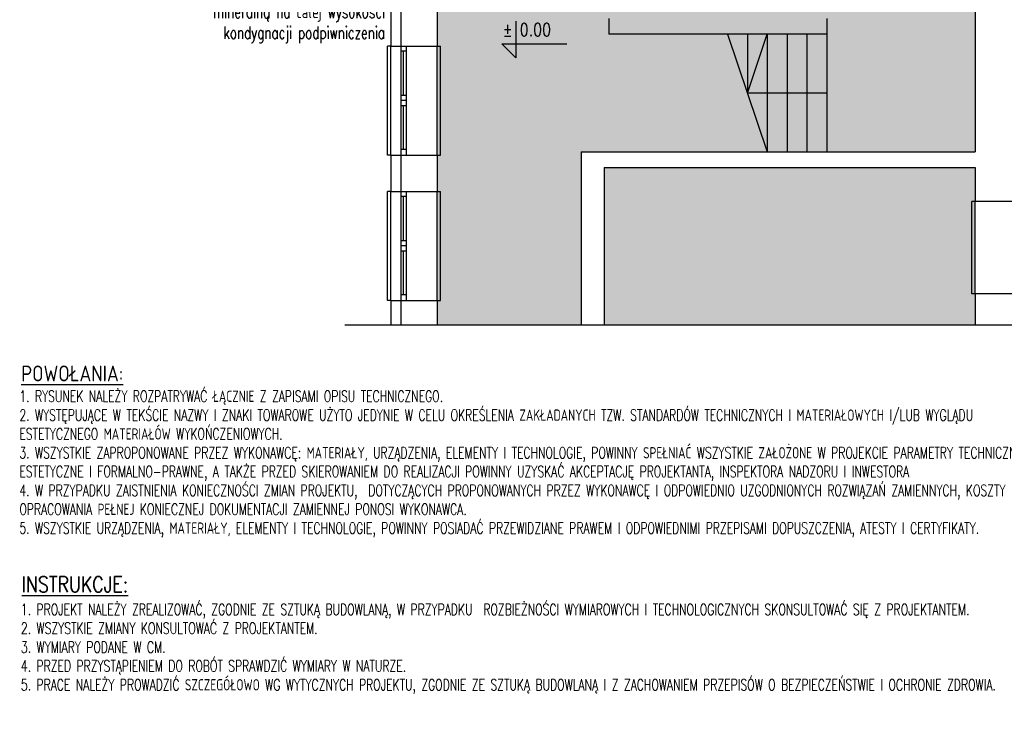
# Model space of a CAD drawing. Header units: millimetres. Extents: x 31969 to 285678, y -69766 to -5517.
# Tile 8 of 37: x 140296 to 141787, y -11943 to -10870. Entities that reach past the tile are written whole.
import ezdxf
from ezdxf.lldxf.tags import DXFTag

# ---------------------------------------------------------------- set-up
doc = ezdxf.new("R2010")
doc.units = ezdxf.units.MM
doc.linetypes.add('ACAD_ISO02W100', pattern=[15, 12, -3])
for name, color, linetype in [('a-izolacja 1', 3, 'Continuous'), ('a-koty', 1, 'Continuous'), ('a-opis 1', 3, 'Continuous'), ('a-opis 2', 1, 'Continuous'), ('a-opis 3', 15, 'Continuous'), ('a-schody', 3, 'Continuous'), ('a-stolarka okienna', 3, 'Continuous'), ('a-szkło', 4, 'Continuous'), ('a-szraf', 252, 'Continuous'), ('a-ściany istniejące murowane', 6, 'Continuous')]:
    doc.layers.add(name, color=color, linetype=linetype)
doc.styles.add('IREK', font='simplex.shx', dxfattribs={"width": 0.8})
doc.styles.add('RS01507', font='romans.shx', dxfattribs={"width": 0.7, "height": 0.15})
doc.styles.add('WYMIAR', font='romans.shx', dxfattribs={"width": 0.8})
tags = doc.linetypes.add('DASHED', pattern=[0.75, 0.5, -0.25]).pattern_tags.tags
tags[6:7] = [DXFTag(74, 4), DXFTag(75, 0), DXFTag(340, '0'), DXFTag(46, 1.0), DXFTag(50, 0.0), DXFTag(44, 0.0), DXFTag(45, 0.0)]
tags[4:5] = [DXFTag(74, 4), DXFTag(75, 0), DXFTag(340, '0'), DXFTag(46, 1.0), DXFTag(50, 0.0), DXFTag(44, 0.0), DXFTag(45, 0.0)]

msp = doc.modelspace()

# ---------------------------------------------------------------- hatches: boundary and pattern name
at = {"layer": 'a-szraf', "ltscale": 30}
h = msp.add_hatch(dxfattribs=at)
h.set_pattern_fill('DOTS', color=256, scale=3)
h.set_pattern_definition([(0, (0, -3342.232), (2.38125, 4.7625), [0, -4.7625])])
h.paths.add_polyline_path([(141743.07, -11094.1), (141181.07, -11094.1), (141181.07, -11332.6), (141743.07, -11332.6)])
h.paths.add_polyline_path([(141743.07, -10690.1), (140928.07, -10690.1), (140928.07, -11070.1), (141146.07, -11070.1), (141743.07, -11070.1)])
h.paths.add_polyline_path([(141146.07, -11070.1), (140928.07, -11070.1), (140928.07, -11332.6), (141146.07, -11332.6)])

# ---------------------------------------------------------------- linework, layer by layer
at = {"layer": 'a-izolacja 1'}
for p, q in [((140873.07, -10855.1), (140873.07, -10910.1)), ((140873.07, -11075.1), (140873.07, -11130.1)), ((140873.07, -11295.1), (140873.07, -11332.6))]:
    msp.add_line(p, q, dxfattribs=at)
at = {"layer": 'a-koty'}
msp.add_lwpolyline([(141047.1, -10872.14), (141047.1, -10928.02), (141025.88, -10906.79), (141124.53, -10906.79)], dxfattribs=at)
at = {"layer": 'a-schody'}
for p, q in [((141188.07, -10868.1), (141188.07, -10892.1)), ((141518.07, -10868.1), (141518.07, -10892.1)), ((141518.07, -10892.1), (141188.07, -10892.1)), ((141368.07, -10892.1), (141428.07, -11070.1)), ((141398.07, -10892.1), (141398.07, -10981.1)), ((141398.07, -10981.1), (141428.07, -10892.1)), ((141428.07, -10892.1), (141428.07, -11070.1)), ((141458.07, -10892.1), (141458.07, -11070.1)), ((141488.07, -10892.1), (141488.07, -11070.1)), ((141518.07, -10892.1), (141518.07, -11070.1)), ((141518.07, -10981.1), (141398.07, -10981.1))]:
    msp.add_line(p, q, dxfattribs=at)
at = {"layer": 'a-stolarka okienna', "ltscale": 40}
for p, q in [((140858.07, -10910.1), (140853.07, -10910.1)), ((140853.07, -11075.1), (140853.07, -10910.1)), ((140928.07, -10910.1), (140933.07, -10910.1)), ((140933.07, -11075.1), (140933.07, -10910.1)), ((140858.07, -11075.1), (140853.07, -11075.1)), ((140928.07, -11075.1), (140933.07, -11075.1)), ((140858.07, -11130.1), (140853.07, -11130.1)), ((140853.07, -11295.1), (140853.07, -11130.1)), ((140928.07, -11130.1), (140933.07, -11130.1)), ((140933.07, -11295.1), (140933.07, -11130.1)), ((141743.07, -11145.1), (141738.07, -11145.1)), ((141738.07, -11285.1), (141738.07, -11145.1)), ((141743.07, -11285.1), (141738.07, -11285.1)), ((140858.07, -11295.1), (140853.07, -11295.1)), ((140928.07, -11295.1), (140933.07, -11295.1))]:
    msp.add_line(p, q, dxfattribs=at)
at = {"layer": 'a-stolarka okienna', "linetype": 'DASHED', "lineweight": 25, "ltscale": 20}
for p, q in [((140858.07, -11075.1), (140858.07, -10910.1)), ((140928.07, -11075.1), (140928.07, -10910.1)), ((140858.07, -11295.1), (140858.07, -11130.1)), ((140928.07, -11295.1), (140928.07, -11130.1)), ((141743.07, -11285.1), (141743.07, -11145.1))]:
    msp.add_line(p, q, dxfattribs=at)
at = {"layer": 'a-stolarka okienna'}
for p, q in [((140873.07, -10910.1), (140873.07, -11075.1)), ((140881.07, -10910.1), (140881.07, -11074.87)), ((140881.07, -10917.87), (140873.07, -10917.87)), ((140881.07, -10984.71), (140873.07, -10984.71)), ((140881.07, -10992.6), (140873.07, -10992.6)), ((140881.07, -11000.37), (140873.07, -11000.37)), ((140881.07, -11066.87), (140873.07, -11066.87)), ((140873.07, -11130.1), (140873.07, -11295.1)), ((140881.07, -11137.87), (140873.07, -11137.87)), ((140881.07, -11130.1), (140881.07, -11294.87)), ((140881.07, -11204.71), (140873.07, -11204.71)), ((140881.07, -11212.6), (140873.07, -11212.6)), ((140881.07, -11220.37), (140873.07, -11220.37)), ((140881.07, -11286.87), (140873.07, -11286.87))]:
    msp.add_line(p, q, dxfattribs=at)
at = {"layer": 'a-szkło', "ltscale": 2}
for p, q in [((140877.07, -10984.71), (140877.07, -10917.87)), ((140877.07, -11066.87), (140877.07, -11000.37)), ((140877.07, -11204.71), (140877.07, -11137.87)), ((140877.07, -11286.87), (140877.07, -11220.37))]:
    msp.add_line(p, q, dxfattribs=at)
at = {"layer": 'a-ściany istniejące murowane'}
for p, q in [((141743.07, -10690.1), (141743.07, -11070.1)), ((140858.07, -10855.1), (140858.07, -10910.1)), ((140928.07, -10855.1), (140928.07, -10910.1)), ((140858.07, -10910.1), (140928.07, -10910.1)), ((140858.07, -11075.1), (140858.07, -11130.1)), ((140858.07, -11075.1), (140928.07, -11075.1)), ((140928.07, -11075.1), (140928.07, -11130.1)), ((141146.07, -11070.1), (141743.07, -11070.1)), ((141146.07, -11070.1), (141146.07, -11332.6)), ((141181.07, -11094.1), (141743.07, -11094.1)), ((141181.07, -11094.1), (141181.07, -11332.6)), ((141743.07, -11094.1), (141743.07, -11145.1)), ((140858.07, -11130.1), (140928.07, -11130.1)), ((141813.07, -11145.1), (141743.07, -11145.1)), ((141743.07, -11285.1), (141743.07, -11332.6)), ((141813.07, -11285.1), (141743.07, -11285.1)), ((140858.07, -11295.1), (140858.07, -11332.6)), ((140858.07, -11295.1), (140928.07, -11295.1)), ((140928.07, -11295.1), (140928.07, -11332.6)), ((141858.07, -11332.6), (140788.07, -11332.6))]:
    msp.add_line(p, q, dxfattribs=at)

# ---------------------------------------------------------------- texts
at = {"layer": 'a-koty', "insert": (141027.31, -10875.29), "char_height": 19.8, "width": 462.9754, "attachment_point": 1, "style": 'WYMIAR'}
msp.add_mtext('%%P 0.00', dxfattribs=at)
at = {"layer": 'a-opis 1', "ltscale": 40, "insert": (140849, -10905.51), "char_height": 18.9125, "attachment_point": 9, "style": 'RS01507'}
msp.add_mtext_dynamic_manual_height_columns('Wymiana styropianu na wełnę mineralną na całej wysokości kondygnacji podpiwniczenia', width=388.2025, gutter_width=12.5, heights=[0], dxfattribs=at)
at = {"layer": 'a-opis 1', "ltscale": 40, "char_height": 17.10272, "attachment_point": 1, "style": 'RS01507'}
for s, insert, width in [('1. RYSUNEK NALEŻY ROZPATRYWAĆ ŁĄCZNIE Z ZAPISAMI OPISU TECHNICZNEGO.\\P2. WYSTĘPUJĄCE W TEKŚCIE NAZWY I ZNAKI TOWAROWE UŻYTO JEDYNIE W CELU OKREŚLENIA ZAKŁADANYCH TZW. STANDARDÓW TECHNICZNYCH I MATERIAŁOWYCH I/LUB WYGLĄDU ESTETYCZNEGO MATERIAŁÓW WYKOŃCZENIOWYCH.\\P3. WSZYSTKIE ZAPROPONOWANE PRZEZ WYKONAWCĘ: MATERIAŁY, URZĄDZENIA, ELEMENTY I TECHNOLOGIE, POWINNY SPEŁNIAĆ WSZYSTKIE ZAŁOŻONE W PROJEKCIE PARAMETRY TECHNICZNE, ESTETYCZNE I FORMALNO-PRAWNE, A TAKŻE PRZED SKIEROWANIEM DO REALIZACJI POWINNY UZYSKAĆ AKCEPTACJĘ PROJEKTANTA, INSPEKTORA NADZORU I INWESTORA\\P4. W PRZYPADKU ZAISTNIENIA KONIECZNOŚCI ZMIAN PROJEKTU,  DOTYCZĄCYCH PROPONOWANYCH PRZEZ WYKONAWCĘ I ODPOWIEDNIO UZGODNIONYCH ROZWIĄZAŃ ZAMIENNYCH, KOSZTY  OPRACOWANIA PEŁNEJ KONIECZNEJ DOKUMENTACJI ZAMIENNEJ PONOSI WYKONAWCA.\\P5. WSZYSTKIE URZĄDZENIA, MATERIAŁY, ELEMENTY I TECHNOLOGIE, POWINNY POSIADAĆ PRZEWIDZIANE PRAWEM I ODPOWIEDNIMI PRZEPISAMI DOPUSZCZENIA, ATESTY I CERTYFIKATY.', (140295.31, -11431.65), 1688.6407), ('1. PROJEKT NALEŻY ZREALIZOWAĆ, ZGODNIE ZE SZTUKĄ BUDOWLANĄ, W PRZYPADKU  ROZBIEŻNOŚCI WYMIAROWYCH I TECHNOLOGICZNYCH SKONSULTOWAĆ SIĘ Z PROJEKTANTEM. \\P2. WSZYSTKIE ZMIANY KONSULTOWAĆ Z PROJEKTANTEM.\\P3. WYMIARY PODANE W CM.\\P4. PRZED PRZYSTĄPIENIEM DO ROBÓT SPRAWDZIĆ WYMIARY W NATURZE.\\P5. PRACE NALEŻY PROWADZIĆ SZCZEGÓŁOWO WG WYTYCZNYCH PROJEKTU, ZGODNIE ZE SZTUKĄ BUDOWLANĄ I Z ZACHOWANIEM PRZEPISÓW O BEZPIECZEŃSTWIE I OCHRONIE ZDROWIA.\\P{\\C14;   }', (140297.65, -11754.4), 1825.5351)]:
    msp.add_mtext(s, dxfattribs=dict(at, insert=insert, width=width))
at = {"layer": 'a-opis 2', "linetype": 'ACAD_ISO02W100', "ltscale": 0.5, "char_height": 24.007, "width": 295.3757, "attachment_point": 1, "style": 'IREK'}
for s, insert in [('{\\LPOWOŁANIA:}', (140298.23, -11393.68)), ('{\\LINSTRUKCJE:}', (140298.8, -11712.91))]:
    msp.add_mtext(s, dxfattribs=dict(at, insert=insert))
at = {"layer": 'a-opis 3', "ltscale": 40, "insert": (141783.75, -11120.48), "char_height": 19.613, "width": 649.6209, "attachment_point": 7, "rotation": 90, "style": 'RS01507'}
msp.add_mtext('{\\Fromans.shx;\\W6.85444;   }REI 120', dxfattribs=at)

doc.saveas('drawing.dxf')
